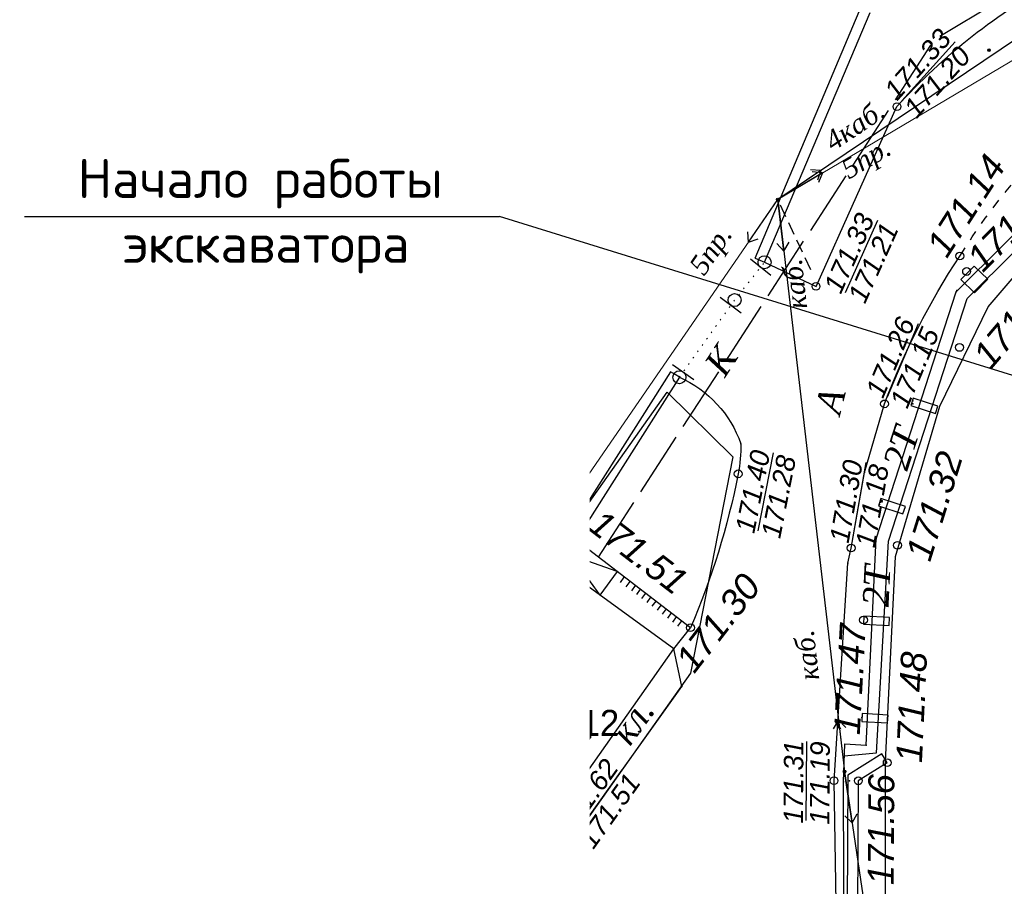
# Model space of a CAD drawing. Header units: metres. Extents: x 2193651 to 2201499, y 493187 to 494493.
# Tile 43 of 76: x 2199511 to 2199587, y 493777 to 493843. Entities that reach past the tile are written whole.
import ezdxf
from ezdxf.enums import TextEntityAlignment as Align

# ---------------------------------------------------------------- set-up
doc = ezdxf.new("R2010")
doc.units = ezdxf.units.M
doc.set_wipeout_variables(frame=1)
doc.header["$PDSIZE"] = 0.25
for name, pattern in [('1.5_1.5', [1.5, 0.75, -0.75]), ('10_2', [6, 5, -1]), ('1_5', [3, 0.5, -2.5]), ('2_1', [1.5, 1, -0.5]), ('366', [0.55, 0.05, -0.5])]:
    doc.linetypes.add(name, pattern=pattern)
doc.layers.add('contur_line', color=7, linetype='Continuous', lineweight=20)
doc.layers.add('net_pipeline', color=7, linetype='Continuous', lineweight=30)
for name, color, linetype in [('contur_line_building', 7, 'Continuous'), ('contur_line_fence', 7, 'Continuous'), ('contur_line_road', 7, 'Continuous'), ('graph_building', 7, 'Continuous'), ('Labels', 7, 'Continuous'), ('net_electro', 1, 'Continuous'), ('net_electro_point', 7, 'Continuous'), ('net_geo', 7, 'Continuous'), ('p', 7, 'Continuous'), ('relief_point', 7, 'Continuous'), ('support', 7, 'Continuous'), ('z', 7, 'Continuous'), ('Z_text_centerline_road_unviz', 7, 'Continuous'), ('z_text_net_electro', 7, 'Continuous'), ('z_text_net_pipeline', 7, 'Continuous'), ('z_text_relief_point', 7, 'Continuous'), ('Z_text_x_polygon', 7, 'Continuous')]:
    doc.layers.add(name, color=color, linetype=linetype)
doc.layers.add('x_polygon', color=7, linetype='Continuous', true_color=0xffffff)
doc.styles.add('Bm-431', font='timesi.ttf')
doc.styles.add('D-131', font='ariali.ttf')
doc.styles.add('R-131', font='arial.ttf')
doc.styles.add('стиль1', font='isocpeur.ttf', dxfattribs={"width": 0.9})

# ---------------------------------------------------------------- blocks, each defined once
blk = doc.blocks.new('330p')
at = {"color": 0}
blk.add_point((0, 0), dxfattribs=at)
blk = doc.blocks.new('5(2)')
h = blk.add_hatch(color=0)
edge = h.paths.add_edge_path()
edge.add_arc((0, 0), 0.05, 0, 360.0003)
at = {"color": 0}
blk.add_circle((0, 0), 0.05, dxfattribs=at)
blk = doc.blocks.new('330')
h = blk.add_hatch(color=0)
edge = h.paths.add_edge_path()
edge.add_arc((0, 0), 0.15, 0, 360.0003)
at = {"color": 0}
blk.add_circle((0, 0), 0.15, dxfattribs=at)
blk = doc.blocks.new('475(c_1)')
h = blk.add_hatch(color=0)
edge = h.paths.add_edge_path()
edge.add_arc((0, 0), 0.25, 0, 360.0003)
at = {"color": 0}
blk.add_lwpolyline([(-0.25, -0.5), (-0.25, 0.5)], dxfattribs=at)
blk.add_circle((0, 0), 0.25, dxfattribs=at)
blk = doc.blocks.new('ж9итдщд')
at = {"lineweight": 25, "true_color": 0x5d5d5d}
h = blk.add_hatch(color=251, dxfattribs=at)
edge = h.paths.add_edge_path()
edge.add_arc((2196569.176, 493829.438), 0.1, 0, 360.00027)
h = blk.add_hatch(color=251, dxfattribs=at)
edge = h.paths.add_edge_path()
edge.add_arc((2196574.31, 493785.376), 0.1, 0, 360.00027)
at = {"color": 251, "lineweight": 25, "true_color": 0x5d5d5d}
for p, q in [((2196578.727, 493837.021), (2196582.814, 493841.575)), ((2196574.371, 493822.266), (2196576.874, 493827.83)), ((2196577.611, 493814.228), (2196580.007, 493819.874)), ((2196567.659, 493803.912), (2196568.845, 493809.915)), ((2196574.913, 493803.161), (2196575.974, 493809.187)), ((2196571.357, 493781.604), (2196571.398, 493787.693)), ((2196553.648, 493780.534), (2196557.2, 493785.507))]:
    blk.add_line(p, q, dxfattribs=at)
for points in [[(2196572.493, 493831.673), (2196569.176, 493829.438)], [(2196572.616, 493831.478), (2196569.176, 493829.438)], [(2196572.493, 493831.673), (2196571.694, 493831.717)], [(2196572.616, 493831.478), (2196571.821, 493831.568)], [(2196572.493, 493831.673), (2196572.234, 493830.916)], [(2196572.616, 493831.478), (2196572.314, 493830.738)], [(2196566.909, 493826.142), (2196569.176, 493829.438)], [(2196569.639, 493825.465), (2196569.176, 493829.438)], [(2196566.909, 493826.142), (2196566.873, 493826.941)], [(2196566.909, 493826.142), (2196567.669, 493826.394)], [(2196569.639, 493825.465), (2196569.086, 493826.042)], [(2196569.639, 493825.465), (2196570.045, 493826.154)], [(2196573.847, 493789.349), (2196573.441, 493788.659)], [(2196573.847, 493789.349), (2196574.401, 493788.771)], [(2196573.847, 493789.349), (2196574.31, 493785.376)], [(2196574.895, 493781.419), (2196574.31, 493785.376)], [(2196574.895, 493781.419), (2196575.279, 493782.12)], [(2196574.895, 493781.419), (2196574.324, 493781.979)]]:
    blk.add_lwpolyline(points, dxfattribs=at)
for centre in [(2196569.176, 493829.438), (2196574.31, 493785.376)]:
    blk.add_circle(centre, 0.1, dxfattribs=at)
at = {"layer": 'contur_line', "color": 251, "linetype": '366', "true_color": 0x5d5d5d, "flags": 128}
for points in [[(2196561.596, 493815.744), (2196565.846, 493821.692), (2196568.152, 493824.604)], [(2196544.126, 493774.316), (2196549.936, 493779.538)]]:
    blk.add_lwpolyline(points, dxfattribs=at)
at = {"layer": 'contur_line_building', "color": 251, "lineweight": 30, "true_color": 0x5d5d5d}
for points in [[(2196584.299, 493822.252), (2196583.264, 493823.272), (2196584.285, 493824.309), (2196585.321, 493823.289)], [(2196541.26, 493786.802), (2196550.692, 493779.946), (2196561.18, 493794.82), (2196551.748, 493801.676)], [(2196509.885, 493753.977), (2196494.314, 493766.183), (2196514.607, 493792.071), (2196530.178, 493779.865)]]:
    blk.add_lwpolyline(points, close=True, dxfattribs=at)
at = {"layer": 'contur_line_building', "color": 251, "lineweight": 30, "true_color": 0x5d5d5d, "flags": 128}
for points in [[(2196581.488, 493813.514), (2196579.598, 493814.128), (2196579.413, 493813.557), (2196581.303, 493812.944)], [(2196578.99, 493805.796), (2196577.099, 493806.409), (2196576.914, 493805.839), (2196578.804, 493805.225)], [(2196577.776, 493797.229), (2196575.791, 493797.339), (2196575.758, 493796.74), (2196577.742, 493796.63)], [(2196577.654, 493789.727), (2196575.669, 493789.837), (2196575.636, 493789.238), (2196577.62, 493789.128)]]:
    blk.add_lwpolyline(points, close=True, dxfattribs=at)
at = {"layer": 'contur_line_building', "color": 251, "lineweight": 30, "true_color": 0x5d5d5d}
for points in [[(2196561.18, 493794.82), (2196562.448, 493796.456), (2196553.922, 493802.998), (2196552.542, 493801.099)], [(2196556.805, 493800.785), (2196555.48, 493798.963)]]:
    blk.add_lwpolyline(points, dxfattribs=at)
at = {"layer": 'contur_line_fence', "color": 251, "true_color": 0x5d5d5d}
for p, q in [((2196567.415, 493824.915), (2196575.642, 493844.4)), ((2196568.152, 493824.604), (2196576.27, 493843.832)), ((2196567.415, 493824.915), (2196567.784, 493824.759)), ((2196567.784, 493824.759), (2196568.152, 493824.604)), ((2196560.92, 493816.172), (2196551.709, 493801.641)), ((2196561.258, 493815.958), (2196560.92, 493816.172)), ((2196561.596, 493815.744), (2196552.385, 493801.213)), ((2196561.596, 493815.744), (2196561.258, 493815.958)), ((2196552.047, 493801.427), (2196551.709, 493801.641)), ((2196552.385, 493801.213), (2196552.047, 493801.427)), ((2196577.167, 493786.736), (2196574.569, 493785.109)), ((2196577.38, 493786.397), (2196577.167, 493786.736)), ((2196577.592, 493786.058), (2196575.366, 493784.664)), ((2196577.592, 493786.058), (2196577.38, 493786.397)), ((2196574.569, 493785.109), (2196574.448, 493766.965)), ((2196575.366, 493784.664), (2196575.248, 493766.96)), ((2196549.556, 493780.242), (2196550.312, 493780.65)), ((2196550.312, 493780.65), (2196550.502, 493780.298)), ((2196549.556, 493780.242), (2196549.746, 493779.89)), ((2196549.746, 493779.89), (2196549.936, 493779.538)), ((2196549.936, 493779.538), (2196550.692, 493779.946)), ((2196550.502, 493780.298), (2196550.692, 493779.946))]:
    blk.add_line(p, q, dxfattribs=at)
at = {"layer": 'contur_line_road', "color": 251, "linetype": '1.5_1.5', "true_color": 0x5d5d5d, "flags": 128}
blk.add_lwpolyline([(2196583.18, 493825.078, -0.070879), (2196592.172, 493835.774), (2196613.284, 493848.634), (2196650.746, 493866.62), (2196691.178, 493890.816), (2196705.74, 493898.378), (2196730.424, 493909.776)], format="xyb", dxfattribs=at)
at = {"layer": 'contur_line_road', "color": 251, "true_color": 0x5d5d5d, "flags": 128}
for points in [[(2196568.152, 493824.604), (2196572.11, 493822.746), (2196578.338, 493836.588, -0.08729), (2196590.764, 493846.336), (2196620.336, 493862.15), (2196644.028, 493874.724)], [(2196574.891, 493747.518), (2196574.11, 493747.468), (2196573.82, 493765.878), (2196573.496, 493784.67), (2196574.548, 493801.438), (2196574.812, 493802.588), (2196575.836, 493808.4), (2196577.384, 493813.692, -0.056106), (2196583.18, 493825.078, -0.056106)], [(2196561.596, 493815.744, -0.208019), (2196566.318, 493810.628, -0.056689), (2196566.122, 493808.302, -0.05289), (2196562.448, 493796.456)]]:
    blk.add_lwpolyline(points, format="xyb", dxfattribs=at)
blk.add_lwpolyline([(2196550.692, 493779.946), (2196553.31, 493780.06), (2196561.78, 493791.92), (2196561.18, 493794.82)], dxfattribs=at)
at = {"layer": 'graph_building', "color": 251, "true_color": 0x5d5d5d}
for p, q in [((2196556.805, 493800.785), (2196553.232, 493802.048)), ((2196553.232, 493802.048), (2196555.48, 493798.963))]:
    blk.add_line(p, q, dxfattribs=at)
at = {"layer": 'graph_building', "color": 251, "linetype": '1_5', "true_color": 0x5d5d5d}
for p, q in [((2196557.322, 493800.338), (2196556.032, 493798.562)), ((2196557.777, 493800.008), (2196556.486, 493798.232)), ((2196558.194, 493799.705), (2196556.903, 493797.929)), ((2196558.582, 493799.422), (2196557.291, 493797.647)), ((2196558.979, 493799.118), (2196557.696, 493797.353)), ((2196559.376, 493798.813), (2196558.1, 493797.059)), ((2196559.772, 493798.509), (2196558.504, 493796.765)), ((2196560.169, 493798.204), (2196558.909, 493796.471)), ((2196560.566, 493797.9), (2196559.313, 493796.177)), ((2196560.963, 493797.595), (2196559.718, 493795.883)), ((2196561.36, 493797.291), (2196560.122, 493795.589)), ((2196561.756, 493796.986), (2196560.527, 493795.295))]:
    blk.add_line(p, q, dxfattribs=at)
at = {"layer": 'net_electro', "color": 251, "lineweight": 20, "true_color": 0x5d5d5d, "flags": 128}
blk.add_lwpolyline([(2196452.846, 493791.002), (2196522.25, 493761.208), (2196569.176, 493829.438), (2196659.442, 493882.978), (2196761.156, 493937.66)], dxfattribs=at)
at = {"layer": 'net_electro', "color": 251, "true_color": 0x5d5d5d, "flags": 128}
for points in [[(2196659.442, 493882.978), (2196614.068, 493859.688), (2196569.176, 493829.438)], [(2196569.176, 493829.438), (2196574.31, 493785.376), (2196582.012, 493733.236), (2196627.774, 493661.202)]]:
    blk.add_lwpolyline(points, dxfattribs=at)
at = {"layer": 'net_electro_point', "color": 251, "linetype": '2_1', "true_color": 0x5d5d5d}
blk.add_line((2196571.7, 493824.024), (2196569.176, 493829.438), dxfattribs=at)
at = {"layer": 'net_pipeline', "color": 251, "true_color": 0x5d5d5d, "flags": 128}
for points in [[(2196574.288, 493786.581), (2196576.764, 493786.81), (2196577.694, 493803.121), (2196583.74, 493821.797), (2196598.442, 493836.424), (2196616.048, 493844.938), (2196659.867, 493866.321), (2196696.134, 493883.411), (2196728.262, 493899.578)], [(2196551.114, 493748.334), (2196560.286, 493747.506), (2196574.35, 493746.45), (2196574.22, 493784.574), (2196574.32, 493787.523), (2196575.968, 493787.412), (2196576.748, 493803.294), (2196582.904, 493822.31), (2196597.854, 493837.184), (2196615.305, 493845.762), (2196652.024, 493863.654), (2196679.496, 493876.342), (2196708.484, 493890.328), (2196742.414, 493908.026)]]:
    blk.add_lwpolyline(points, dxfattribs=at)
at = {"layer": 'net_pipeline', "color": 251, "linetype": '10_2', "true_color": 0x5d5d5d, "flags": 128}
for points in [[(2196555.364, 493801.892), (2196581.26, 493841.777), (2196604.496, 493855.81), (2196635.268, 493873.577)], [(2196497.254, 493715.727), (2196504.888, 493724.366), (2196526.026, 493756.176), (2196543.829, 493784.934)]]:
    blk.add_lwpolyline(points, dxfattribs=at)
at = {"layer": 'p', "color": 251, "linetype": 'Continuous', "true_color": 0x5d5d5d}
for points in [[(2197058.832, 493711.546), (2196681.952, 493564.546), (2196660.412, 493604.866), (2196639.972, 493640.886), (2196629.412, 493660.506), (2196597.912, 493719.006), (2196578.312, 493756.106), (2196577.472, 493761.166), (2196577.452, 493786.146), (2196578.232, 493801.946), (2196581.652, 493813.526), (2196585.372, 493821.166), (2196595.252, 493832.726), (2196756.752, 493910.286), (2196821.372, 493940.626), (2196842.732, 493950.726), (2196916.872, 493986.026)], [(2196551.072, 493801.006), (2196560.652, 493814.586), (2196565.712, 493809.606), (2196562.452, 493792.946), (2196552.012, 493778.186), (2196530.492, 493763.666), (2196526.652, 493766.386), (2196540.652, 493786.226)]]:
    blk.add_lwpolyline(points, close=True, dxfattribs=at)
at = {"layer": 'z', "color": 251, "linetype": 'Continuous', "true_color": 0x5d5d5d}
blk.add_lwpolyline([(2196724.652, 493481.466), (2196696.112, 493538.026), (2196681.952, 493564.546), (2196660.412, 493604.866), (2196639.972, 493640.886), (2196629.412, 493660.506), (2196597.912, 493719.006), (2196578.312, 493756.106), (2196577.472, 493761.166), (2196577.452, 493786.146), (2196578.232, 493801.946), (2196581.652, 493813.526), (2196585.372, 493821.166), (2196595.252, 493832.726), (2196756.752, 493910.286)], dxfattribs=at)
at = {"layer": 'net_geo', "color": 251, "true_color": 0x5d5d5d, "xscale": 2, "yscale": 2, "zscale": 2}
for name in ['5(2)', '330p', '330p', '330p']:
    blk.add_blockref(name, (2196585.422, 493840.94), dxfattribs=at)
at = {"layer": 'relief_point', "color": 251, "true_color": 0x5d5d5d, "xscale": 2, "yscale": 2, "zscale": 2}
for name, p in [('330', (2196578.338, 493836.588, 342.4)), ('330', (2196583.18, 493825.078, 342.274)), ('330', (2196583.698, 493823.89, 342.538)), ('330', (2196572.11, 493822.746, 342.41)), ('330p', (2196582.904, 493822.31, 342.738)), ('330p', (2196582.96, 493822.438, 342.72)), ('330', (2196583.154, 493818.042, 342.4)), ('330', (2196577.384, 493813.692, 342.304)), ('330p', (2196579.568, 493813.922, 342.82)), ('330p', (2196579.554, 493813.706, 342.748)), ('330p', (2196566.318, 493810.628, 342.594)), ('330', (2196566.122, 493808.302, 342.566)), ('330p', (2196575.836, 493808.4, 342.372)), ('330p', (2196576.996, 493805.932, 342.752)), ('330p', (2196577.074, 493806.114, 342.858)), ('330', (2196553.922, 493802.998, 343.024)), ('330p', (2196576.748, 493803.294, 342.788)), ('330', (2196574.812, 493802.588, 342.35)), ('330', (2196578.384, 493802.8, 342.64)), ('330', (2196551.748, 493801.676, 343.21)), ('330p', (2196574.548, 493801.438, 342.33)), ('330', (2196575.766, 493797.044, 342.932)), ('330', (2196562.448, 493796.456, 342.598)), ('330p', (2196561.18, 493794.82, 342.5)), ('330p', (2196561.78, 493791.92, 342.642)), ('330p', (2196575.644, 493789.542, 342.786)), ('330p', (2196575.968, 493787.412, 343.01)), ('330', (2196577.592, 493786.058, 342.96)), ('330', (2196573.496, 493784.67, 342.386)), ('330p', (2196574.22, 493784.574, 342.744)), ('330p', (2196574.698, 493784.668, 342.794)), ('330', (2196575.366, 493784.664, 343.12)), ('330', (2196550.692, 493779.946, 343.238)), ('330', (2196553.31, 493780.06, 343.02))]:
    blk.add_blockref(name, p, dxfattribs=at)
at = {"layer": 'support', "color": 251, "true_color": 0x5d5d5d, "xscale": 2, "yscale": 2, "zscale": 2}
for p, rotation in [((2196568.152, 493824.604), 51.62445202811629), ((2196565.846, 493821.692), 53.03883159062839), ((2196561.596, 493815.744), 234.4532111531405), ((2196549.936, 493779.538), 41.9490509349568)]:
    blk.add_blockref('475(c_1)', p, dxfattribs=dict(at, rotation=rotation))
at = {"layer": 'x_polygon', "color": 251, "true_color": 0x5d5d5d, "xscale": 2, "yscale": 2, "zscale": 2}
blk.add_blockref('330p', (2196551.479, 493790.71), dxfattribs=at)
at = {"layer": 'Labels', "color": 251, "true_color": 0x5d5d5d}
blk.add_text('50:12:0080105:12', height=2, dxfattribs=at).set_placement((2196546.182, 493789.126), align=Align.MIDDLE_CENTER)
at = {"layer": 'Z_text_centerline_road_unviz', "color": 251, "true_color": 0x5d5d5d, "style": 'Bm-431'}
for s, rotation, p in [('А', 75.8938, (2196573.959, 493812.775)), ('кл.', 54.46689, (2196557.789, 493787.26))]:
    blk.add_text(s, height=2, rotation=rotation, dxfattribs=at).set_placement(p)
at = {"layer": 'z_text_net_electro', "color": 251, "true_color": 0x5d5d5d, "style": 'Bm-431'}
for s, rotation, p in [('4каб. ', 33.97364, (2196573.431, 493833.107)), ('5пр. ', 30.6737, (2196574.635, 493830.967)), ('5пр. ', 55.48129, (2196563.497, 493823.493)), ('каб. ', 96.646, (2196571.44, 493821.078)), ('каб. ', 96.646, (2196572.367, 493792.486))]:
    blk.add_text(s, height=1.5, rotation=rotation, dxfattribs=at).set_placement(p)
at = {"layer": 'z_text_net_pipeline', "color": 251, "true_color": 0x5d5d5d, "style": 'Bm-431'}
for s, rotation, p in [('К', 57.00557, (2196565.093, 493815.653)), ('2Т', 72.06181, (2196579.123, 493808.464)), ('2Т', 87.18834, (2196577.688, 493798.026))]:
    blk.add_text(s, height=2, rotation=rotation, dxfattribs=at).set_placement(p)
at = {"layer": 'z_text_relief_point', "color": 251, "true_color": 0x5d5d5d, "style": 'D-131'}
for s, height, rotation, p in [('171.33', 1.5, 48.09104, (2196578.339, 493836.964)), ('171.20', 1.5, 48.09104, (2196579.845, 493835.601)), (' 171.14', 2, 57.27767, (2196581.759, 493824.179)), (' 171.27', 2, 45.42875, (2196584.41, 493823.188)), ('171.33', 1.5, 65.77535, (2196574.016, 493822.086)), ('171.21', 1.5, 65.77535, (2196575.878, 493821.337)), (' 171.20', 2, 49.61291, (2196585.048, 493815.677, 342.4)), ('171.26', 1.5, 67.00604, (2196577.262, 493814.044)), ('171.15', 1.5, 67.00604, (2196579.13, 493813.246)), ('171.40', 1.5, 78.82395, (2196567.354, 493803.656)), ('171.28', 1.5, 78.82395, (2196569.348, 493803.263)), (' 171.32', 2, 72.62243, (2196580.655, 493800.715, 342.64)), ('171.30', 1.5, 80.00777, (2196574.613, 493802.899)), ('171.18', 1.5, 80.00777, (2196576.615, 493802.548)), (' 171.51', 2, 322.50097, (2196553.829, 493804.561)), (' 171.61', 2, 53.98708, (2196545.649, 493795.08)), (' 171.30', 2, 52.22213, (2196562.259, 493792.235)), (' 171.47', 2, 86.8233, (2196575.431, 493787.388)), (' 171.48', 2, 87.29157, (2196580.223, 493785.247, 342.96)), (' 171.62', 2, 54.81145, (2196549.645, 493780.666)), ('171.31', 1.5, 89.61812, (2196571.105, 493781.371)), ('171.19', 1.5, 89.61812, (2196573.137, 493781.282)), ('171.62', 1.5, 54.46689, (2196553.264, 493780.427)), ('171.51', 1.5, 54.46689, (2196554.968, 493779.316)), (' 171.56', 2, 89.61812, (2196578.081, 493775.852, 0.16))]:
    blk.add_text(s, height=height, rotation=rotation, dxfattribs=at).set_placement(p)
at = {"layer": 'Z_text_x_polygon', "color": 251, "true_color": 0x5d5d5d, "style": 'R-131'}
blk.add_text('КН', height=2, rotation=54.81145, dxfattribs=at).set_placement((2196550.43, 493789.223))
at = {"color": 7, "lineweight": 0, "true_color": 0xffffff}
blk.add_wipeout([(2197379.001, 493517.103), (2197495.512, 493517.103), (2197495.512, 494487.366), (2196201.796, 494487.366), (2196201.796, 493187.366), (2197495.512, 493187.366), (2197495.512, 493517.103), (2196554.68, 493517.103), (2196554.68, 493858.249), (2197070.734, 494090.366), (2197224.867, 494090.366), (2197276.818, 493979.65), (2197379.001, 493803.734)], dxfattribs=at)

msp = doc.modelspace()

# ---------------------------------------------------------------- block references
at = {"color": 1, "lineweight": 100}
msp.add_blockref('ж9итдщд', (3000, 0), dxfattribs=at)

# ---------------------------------------------------------------- next in the draw order: linework, layer by layer
at = {"color": 7, "lineweight": 25}
for p in [(2199511.187, 493828.119), (2199792.894, 493752.081)]:
    msp.add_line(p, (2199547.745, 493828.119), dxfattribs=at)

# ---------------------------------------------------------------- next in the draw order: texts
at = {"color": 7, "lineweight": 25, "style": 'стиль1'}
for s, p in [('Начало работы', (2199515.28, 493829.555)), ('экскаватора', (2199518.775, 493824.556))]:
    msp.add_text(s, height=3, dxfattribs=at).set_placement(p)

doc.saveas('drawing.dxf')
